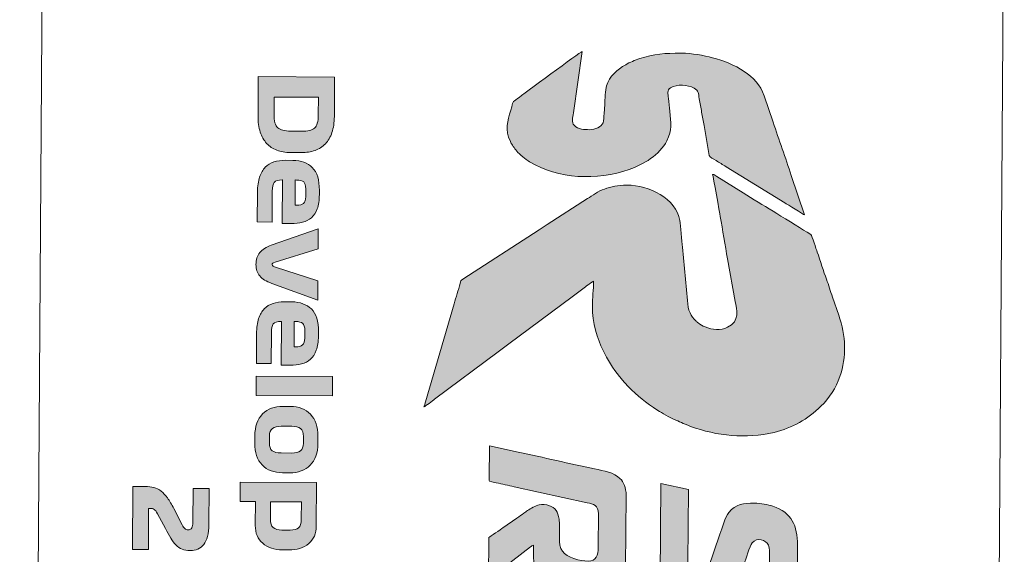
# Model space of a CAD drawing. Header units: millimetres. Extents: x 7 to 595, y -296 to -6.
# Tile 76 of 131: x 286 to 313, y -150 to -135. Entities that reach past the tile are written whole.
import ezdxf

# ---------------------------------------------------------------- set-up
doc = ezdxf.new("R2010")
doc.units = ezdxf.units.MM
doc.header["$MEASUREMENT"] = 0
doc.layers.add('Layer 1', color=7, linetype='Continuous', lineweight=0)

# ---------------------------------------------------------------- blocks, each defined once
blk = doc.blocks.new('Block_22')
at = {"layer": 'Layer 1', "true_color": 0x0d0a10, "transparency": 33554687}
h = blk.add_hatch(color=188, dxfattribs=at)
edge = h.paths.add_edge_path()
edge.add_spline(control_points=[(304.309, -136.317), (303.869, -136.314), (303.579, -136.338), (303.189, -136.464), (303.062, -136.506), (302.92, -136.563), (302.809, -136.629), (302.591, -136.759), (302.363, -136.94), (302.29, -137.202), (302.263, -137.301), (302.242, -137.585), (302.242, -137.702), (302.242, -137.702), (302.225, -137.954), (302.225, -137.954), (302.211, -138.044), (302.228, -138.137), (302.197, -138.206), (302.153, -138.305), (301.976, -138.389), (301.835, -138.388), (301.687, -138.387), (301.532, -138.385), (301.416, -138.268), (301.334, -138.185), (301.375, -138.068), (301.396, -137.933), (301.396, -137.933), (301.629, -136.271), (301.629, -136.271), (301.581, -136.283), (300.006, -137.454), (299.887, -137.542), (299.726, -137.661), (299.779, -137.599), (299.702, -137.855), (299.61, -138.161), (299.537, -138.383), (299.689, -138.707), (299.734, -138.802), (299.795, -138.885), (299.861, -138.966), (299.939, -139.06), (300.102, -139.191), (300.211, -139.258), (300.972, -139.722), (302.034, -139.774), (302.901, -139.469), (303.28, -139.335), (303.734, -139.066), (303.923, -138.693), (304.078, -138.388), (304.026, -138.212), (304.001, -137.886), (303.993, -137.776), (303.975, -137.65), (303.967, -137.54), (303.957, -137.407), (303.921, -137.325), (304.021, -137.259), (304.197, -137.142), (304.488, -137.163), (304.658, -137.267), (304.785, -137.344), (304.771, -137.39), (304.801, -137.553), (304.823, -137.668), (304.842, -137.792), (304.864, -137.91), (304.887, -138.028), (304.909, -138.155), (304.928, -138.275), (304.928, -138.275), (305.071, -139.085), (305.071, -139.085), (305.086, -139.142), (305.169, -139.172), (305.256, -139.226), (305.345, -139.28), (305.433, -139.335), (305.523, -139.39), (305.523, -139.39), (307.113, -140.37), (307.113, -140.37), (307.174, -140.407), (307.617, -140.687), (307.65, -140.697), (307.65, -140.697), (307.288, -139.628), (307.288, -139.628), (307.136, -139.157), (306.952, -138.662), (306.799, -138.188), (306.799, -138.188), (306.555, -137.468), (306.555, -137.468), (306.458, -137.167), (306.26, -136.977), (306.01, -136.808), (305.76, -136.638), (305.453, -136.516), (305.159, -136.44), (304.91, -136.376), (304.616, -136.319), (304.309, -136.317)], knot_values=[0, 0, 0, 0, 1, 1, 1, 2, 2, 2, 3, 3, 3, 4, 4, 4, 5, 5, 5, 6, 6, 6, 7, 7, 7, 8, 8, 8, 9, 9, 9, 10, 10, 10, 11, 11, 11, 12, 12, 12, 13, 13, 13, 14, 14, 14, 15, 15, 15, 16, 16, 16, 17, 17, 17, 18, 18, 18, 19, 19, 19, 20, 20, 20, 21, 21, 21, 22, 22, 22, 23, 23, 23, 24, 24, 24, 25, 25, 25, 26, 26, 26, 27, 27, 27, 28, 28, 28, 29, 29, 29, 30, 30, 30, 31, 31, 31, 32, 32, 32, 33, 33, 33, 34, 34, 34, 35, 35, 35, 35], degree=3, periodic=0)
h = blk.add_hatch(color=188, dxfattribs=at)
edge = h.paths.add_edge_path()
edge.add_spline(control_points=[(305.159, -139.598), (305.176, -139.635), (305.35, -140.661), (305.364, -140.736), (305.434, -141.108), (305.494, -141.515), (305.567, -141.887), (305.567, -141.887), (305.77, -143.037), (305.77, -143.037), (305.807, -143.26), (305.913, -143.573), (305.565, -143.74), (305.374, -143.833), (305.151, -143.809), (304.962, -143.729), (304.885, -143.696), (304.838, -143.666), (304.773, -143.621), (304.744, -143.6), (304.742, -143.593), (304.717, -143.571), (304.64, -143.506), (304.594, -143.44), (304.549, -143.347), (304.501, -143.248), (304.492, -143.149), (304.484, -143.012), (304.484, -143.012), (304.348, -141.567), (304.348, -141.567), (304.327, -141.397), (304.302, -140.995), (304.276, -140.849), (304.17, -140.248), (303.444, -139.893), (302.84, -139.889), (302.602, -139.887), (302.412, -139.934), (302.232, -139.996), (302.063, -140.053), (301.911, -140.165), (301.774, -140.255), (301.774, -140.255), (300.689, -140.958), (300.689, -140.958), (300.613, -141.008), (300.546, -141.051), (300.468, -141.1), (300.468, -141.1), (298.404, -142.44), (298.404, -142.44), (298.342, -142.479), (298.352, -142.473), (298.331, -142.549), (298.279, -142.735), (298.224, -142.917), (298.168, -143.106), (298.168, -143.106), (297.394, -145.754), (297.394, -145.754), (297.383, -145.797), (297.367, -145.861), (297.351, -145.893), (297.392, -145.882), (297.592, -145.722), (297.641, -145.686), (297.641, -145.686), (299.357, -144.408), (299.357, -144.408), (299.458, -144.333), (299.546, -144.265), (299.647, -144.191), (299.647, -144.191), (301.362, -142.912), (301.362, -142.912), (301.46, -142.84), (301.548, -142.773), (301.647, -142.7), (301.698, -142.662), (301.739, -142.631), (301.79, -142.594), (301.824, -142.569), (301.907, -142.496), (301.941, -142.487), (301.939, -142.72), (301.909, -142.933), (301.908, -143.186), (301.905, -143.6), (302.047, -144.062), (302.196, -144.365), (302.311, -144.597), (302.47, -144.872), (302.64, -145.069), (302.665, -145.099), (302.689, -145.126), (302.714, -145.158), (302.714, -145.158), (302.867, -145.33), (302.867, -145.33), (303.144, -145.61), (303.346, -145.773), (303.681, -145.992), (303.778, -146.055), (304.016, -146.19), (304.107, -146.227), (304.281, -146.299), (304.338, -146.338), (304.566, -146.422), (305.271, -146.682), (306.069, -146.768), (306.822, -146.585), (307.322, -146.464), (307.729, -146.235), (308.092, -145.877), (308.321, -145.651), (308.494, -145.388), (308.603, -145.075), (308.787, -144.548), (308.765, -143.958), (308.571, -143.411), (308.571, -143.411), (308.404, -142.92), (308.404, -142.92), (308.342, -142.761), (308.301, -142.596), (308.239, -142.436), (308.164, -142.244), (308.071, -141.923), (307.99, -141.703), (307.963, -141.63), (307.854, -141.256), (307.815, -141.228), (307.815, -141.228), (307.714, -141.166), (307.714, -141.166), (307.501, -141.023), (307.031, -140.74), (306.796, -140.598), (306.52, -140.431), (306.259, -140.264), (305.984, -140.096), (305.984, -140.096), (305.272, -139.657), (305.272, -139.657), (305.238, -139.636), (305.201, -139.602), (305.159, -139.598)], knot_values=[0, 0, 0, 0, 1, 1, 1, 2, 2, 2, 3, 3, 3, 4, 4, 4, 5, 5, 5, 6, 6, 6, 7, 7, 7, 8, 8, 8, 9, 9, 9, 10, 10, 10, 11, 11, 11, 12, 12, 12, 13, 13, 13, 14, 14, 14, 15, 15, 15, 16, 16, 16, 17, 17, 17, 18, 18, 18, 19, 19, 19, 20, 20, 20, 21, 21, 21, 22, 22, 22, 23, 23, 23, 24, 24, 24, 25, 25, 25, 26, 26, 26, 27, 27, 27, 28, 28, 28, 29, 29, 29, 30, 30, 30, 31, 31, 31, 32, 32, 32, 33, 33, 33, 34, 34, 34, 35, 35, 35, 36, 36, 36, 37, 37, 37, 38, 38, 38, 39, 39, 39, 40, 40, 40, 41, 41, 41, 42, 42, 42, 43, 43, 43, 44, 44, 44, 45, 45, 45, 46, 46, 46, 47, 47, 47, 48, 48, 48, 49, 49, 49, 49], degree=3, periodic=0)
h = blk.add_hatch(color=188, dxfattribs=at)
edge = h.paths.add_edge_path()
edge.add_spline(control_points=[(299.125, -146.949), (299.125, -146.949), (299.118, -147.84), (299.118, -147.84), (299.116, -147.923), (299.089, -147.906), (299.305, -147.95), (299.474, -147.984), (299.627, -148.023), (299.795, -148.057), (299.795, -148.057), (301.766, -148.49), (301.766, -148.49), (301.944, -148.527), (302.072, -148.566), (302.071, -148.788), (302.071, -148.788), (302.065, -149.698), (302.065, -149.698), (302.063, -149.914), (302.011, -150.071), (301.794, -150.069), (301.575, -150.068), (301.223, -149.984), (301.097, -149.806), (300.961, -149.615), (301.054, -149.297), (301.007, -148.934), (300.982, -148.743), (300.904, -148.618), (300.733, -148.567), (300.658, -148.544), (300.554, -148.523), (300.47, -148.544), (300.372, -148.568), (300.231, -148.648), (300.154, -148.705), (300.12, -148.731), (300.092, -148.747), (300.058, -148.772), (299.994, -148.819), (299.932, -148.862), (299.866, -148.905), (299.866, -148.905), (299.489, -149.169), (299.489, -149.169), (299.431, -149.208), (299.144, -149.419), (299.108, -149.429), (299.108, -149.429), (299.1, -150.549), (299.1, -150.549), (299.143, -150.538), (299.428, -150.307), (299.479, -150.267), (299.479, -150.267), (300.231, -149.689), (300.231, -149.689), (300.266, -149.663), (300.268, -149.648), (300.313, -149.638), (300.311, -149.892), (300.306, -150.101), (300.372, -150.293), (300.562, -150.851), (301.265, -151.042), (301.797, -151.046), (302.006, -151.047), (302.108, -151.054), (302.311, -150.988), (302.457, -150.941), (302.585, -150.853), (302.667, -150.732), (302.758, -150.597), (302.807, -150.421), (302.808, -150.239), (302.808, -150.239), (302.821, -148.286), (302.821, -148.286), (302.822, -148.19), (302.801, -148.094), (302.776, -148.025), (302.748, -147.944), (302.71, -147.888), (302.654, -147.832), (302.496, -147.671), (302.212, -147.624), (301.97, -147.575), (301.292, -147.438), (300.578, -147.258), (299.905, -147.121), (299.905, -147.121), (299.125, -146.949), (299.125, -146.949)], knot_values=[0, 0, 0, 0, 1, 1, 1, 2, 2, 2, 3, 3, 3, 4, 4, 4, 5, 5, 5, 6, 6, 6, 7, 7, 7, 8, 8, 8, 9, 9, 9, 10, 10, 10, 11, 11, 11, 12, 12, 12, 13, 13, 13, 14, 14, 14, 15, 15, 15, 16, 16, 16, 17, 17, 17, 18, 18, 18, 19, 19, 19, 20, 20, 20, 21, 21, 21, 22, 22, 22, 23, 23, 23, 24, 24, 24, 25, 25, 25, 26, 26, 26, 27, 27, 27, 28, 28, 28, 29, 29, 29, 30, 30, 30, 31, 31, 31, 31], degree=3, periodic=0)
h = blk.add_hatch(color=188, dxfattribs=at)
edge = h.paths.add_edge_path()
edge.add_spline(control_points=[(306.295, -148.501), (305.998, -148.499), (305.785, -148.527), (305.603, -148.753), (305.495, -148.886), (305.419, -149.163), (305.357, -149.343), (305.357, -149.343), (305.04, -150.274), (305.04, -150.274), (304.963, -150.502), (304.895, -150.502), (304.759, -150.501), (304.668, -150.5), (304.582, -150.447), (304.544, -150.39), (304.492, -150.313), (304.493, -150.24), (304.494, -150.116), (304.494, -150.116), (304.507, -148.134), (304.507, -148.134), (304.507, -148.134), (303.762, -147.966), (303.762, -147.966), (303.762, -147.966), (303.744, -150.523), (303.744, -150.523), (303.743, -150.668), (303.793, -150.843), (303.837, -150.945), (304.057, -151.445), (304.904, -151.583), (305.279, -151.461), (305.348, -151.438), (305.388, -151.42), (305.447, -151.381), (305.6, -151.279), (305.698, -151.094), (305.758, -150.916), (305.847, -150.657), (305.929, -150.404), (306.017, -150.147), (306.06, -150.024), (306.16, -149.665), (306.229, -149.58), (306.367, -149.41), (306.596, -149.494), (306.671, -149.642), (306.717, -149.732), (306.698, -149.911), (306.697, -150.045), (306.697, -150.045), (306.685, -151.654), (306.685, -151.654), (306.684, -151.738), (306.696, -151.724), (306.9, -151.766), (307.005, -151.787), (307.366, -151.878), (307.441, -151.879), (307.441, -151.879), (307.456, -149.638), (307.456, -149.638), (307.459, -149.11), (307.302, -148.756), (306.789, -148.584), (306.664, -148.542), (306.456, -148.502), (306.295, -148.501)], knot_values=[0, 0, 0, 0, 1, 1, 1, 2, 2, 2, 3, 3, 3, 4, 4, 4, 5, 5, 5, 6, 6, 6, 7, 7, 7, 8, 8, 8, 9, 9, 9, 10, 10, 10, 11, 11, 11, 12, 12, 12, 13, 13, 13, 14, 14, 14, 15, 15, 15, 16, 16, 16, 17, 17, 17, 18, 18, 18, 19, 19, 19, 20, 20, 20, 21, 21, 21, 22, 22, 22, 23, 23, 23, 23], degree=3, periodic=0)
at = {"layer": 'Layer 1'}
for points, knots in [([(304.309, -136.317), (303.869, -136.314), (303.579, -136.338), (303.189, -136.464), (303.062, -136.506), (302.92, -136.563), (302.809, -136.629), (302.591, -136.759), (302.363, -136.94), (302.29, -137.202), (302.263, -137.301), (302.242, -137.585), (302.242, -137.702), (302.242, -137.702), (302.225, -137.954), (302.225, -137.954), (302.211, -138.044), (302.228, -138.137), (302.197, -138.206), (302.153, -138.305), (301.976, -138.389), (301.835, -138.388), (301.687, -138.387), (301.532, -138.385), (301.416, -138.268), (301.334, -138.185), (301.375, -138.068), (301.396, -137.933), (301.396, -137.933), (301.629, -136.271), (301.629, -136.271), (301.581, -136.283), (300.006, -137.454), (299.887, -137.542), (299.726, -137.661), (299.779, -137.599), (299.702, -137.855), (299.61, -138.161), (299.537, -138.383), (299.689, -138.707), (299.734, -138.802), (299.795, -138.885), (299.861, -138.966), (299.939, -139.06), (300.102, -139.191), (300.211, -139.258), (300.972, -139.722), (302.034, -139.774), (302.901, -139.469), (303.28, -139.335), (303.734, -139.066), (303.923, -138.693), (304.078, -138.388), (304.026, -138.212), (304.001, -137.886), (303.993, -137.776), (303.975, -137.65), (303.967, -137.54), (303.957, -137.407), (303.921, -137.325), (304.021, -137.259), (304.197, -137.142), (304.488, -137.163), (304.658, -137.267), (304.785, -137.344), (304.771, -137.39), (304.801, -137.553), (304.823, -137.668), (304.842, -137.792), (304.864, -137.91), (304.887, -138.028), (304.909, -138.155), (304.928, -138.275), (304.928, -138.275), (305.071, -139.085), (305.071, -139.085), (305.086, -139.142), (305.169, -139.172), (305.256, -139.226), (305.345, -139.28), (305.433, -139.335), (305.523, -139.39), (305.523, -139.39), (307.113, -140.37), (307.113, -140.37), (307.174, -140.407), (307.617, -140.687), (307.65, -140.697), (307.65, -140.697), (307.288, -139.628), (307.288, -139.628), (307.136, -139.157), (306.952, -138.662), (306.799, -138.188), (306.799, -138.188), (306.555, -137.468), (306.555, -137.468), (306.458, -137.167), (306.26, -136.977), (306.01, -136.808), (305.76, -136.638), (305.453, -136.516), (305.159, -136.44), (304.91, -136.376), (304.616, -136.319), (304.309, -136.317)], [0, 0, 0, 0, 1, 1, 1, 2, 2, 2, 3, 3, 3, 4, 4, 4, 5, 5, 5, 6, 6, 6, 7, 7, 7, 8, 8, 8, 9, 9, 9, 10, 10, 10, 11, 11, 11, 12, 12, 12, 13, 13, 13, 14, 14, 14, 15, 15, 15, 16, 16, 16, 17, 17, 17, 18, 18, 18, 19, 19, 19, 20, 20, 20, 21, 21, 21, 22, 22, 22, 23, 23, 23, 24, 24, 24, 25, 25, 25, 26, 26, 26, 27, 27, 27, 28, 28, 28, 29, 29, 29, 30, 30, 30, 31, 31, 31, 32, 32, 32, 33, 33, 33, 34, 34, 34, 35, 35, 35, 35]), ([(305.159, -139.598), (305.176, -139.635), (305.35, -140.661), (305.364, -140.736), (305.434, -141.108), (305.494, -141.515), (305.567, -141.887), (305.567, -141.887), (305.77, -143.037), (305.77, -143.037), (305.807, -143.26), (305.913, -143.573), (305.565, -143.74), (305.374, -143.833), (305.151, -143.809), (304.962, -143.729), (304.885, -143.696), (304.838, -143.666), (304.773, -143.621), (304.744, -143.6), (304.742, -143.593), (304.717, -143.571), (304.64, -143.506), (304.594, -143.44), (304.549, -143.347), (304.501, -143.248), (304.492, -143.149), (304.484, -143.012), (304.484, -143.012), (304.348, -141.567), (304.348, -141.567), (304.327, -141.397), (304.302, -140.995), (304.276, -140.849), (304.17, -140.248), (303.444, -139.893), (302.84, -139.889), (302.602, -139.887), (302.412, -139.934), (302.232, -139.996), (302.063, -140.053), (301.911, -140.165), (301.774, -140.255), (301.774, -140.255), (300.689, -140.958), (300.689, -140.958), (300.613, -141.008), (300.546, -141.051), (300.468, -141.1), (300.468, -141.1), (298.404, -142.44), (298.404, -142.44), (298.342, -142.479), (298.352, -142.473), (298.331, -142.549), (298.279, -142.735), (298.224, -142.917), (298.168, -143.106), (298.168, -143.106), (297.394, -145.754), (297.394, -145.754), (297.383, -145.797), (297.367, -145.861), (297.351, -145.893), (297.392, -145.882), (297.592, -145.722), (297.641, -145.686), (297.641, -145.686), (299.357, -144.408), (299.357, -144.408), (299.458, -144.333), (299.546, -144.265), (299.647, -144.191), (299.647, -144.191), (301.362, -142.912), (301.362, -142.912), (301.46, -142.84), (301.548, -142.773), (301.647, -142.7), (301.698, -142.662), (301.739, -142.631), (301.79, -142.594), (301.824, -142.569), (301.907, -142.496), (301.941, -142.487), (301.939, -142.72), (301.909, -142.933), (301.908, -143.186), (301.905, -143.6), (302.047, -144.062), (302.196, -144.365), (302.311, -144.597), (302.47, -144.872), (302.64, -145.069), (302.665, -145.099), (302.689, -145.126), (302.714, -145.158), (302.714, -145.158), (302.867, -145.33), (302.867, -145.33), (303.144, -145.61), (303.346, -145.773), (303.681, -145.992), (303.778, -146.055), (304.016, -146.19), (304.107, -146.227), (304.281, -146.299), (304.338, -146.338), (304.566, -146.422), (305.271, -146.682), (306.069, -146.768), (306.822, -146.585), (307.322, -146.464), (307.729, -146.235), (308.092, -145.877), (308.321, -145.651), (308.494, -145.388), (308.603, -145.075), (308.787, -144.548), (308.765, -143.958), (308.571, -143.411), (308.571, -143.411), (308.404, -142.92), (308.404, -142.92), (308.342, -142.761), (308.301, -142.596), (308.239, -142.436), (308.164, -142.244), (308.071, -141.923), (307.99, -141.703), (307.963, -141.63), (307.854, -141.256), (307.815, -141.228), (307.815, -141.228), (307.714, -141.166), (307.714, -141.166), (307.501, -141.023), (307.031, -140.74), (306.796, -140.598), (306.52, -140.431), (306.259, -140.264), (305.984, -140.096), (305.984, -140.096), (305.272, -139.657), (305.272, -139.657), (305.238, -139.636), (305.201, -139.602), (305.159, -139.598)], [0, 0, 0, 0, 1, 1, 1, 2, 2, 2, 3, 3, 3, 4, 4, 4, 5, 5, 5, 6, 6, 6, 7, 7, 7, 8, 8, 8, 9, 9, 9, 10, 10, 10, 11, 11, 11, 12, 12, 12, 13, 13, 13, 14, 14, 14, 15, 15, 15, 16, 16, 16, 17, 17, 17, 18, 18, 18, 19, 19, 19, 20, 20, 20, 21, 21, 21, 22, 22, 22, 23, 23, 23, 24, 24, 24, 25, 25, 25, 26, 26, 26, 27, 27, 27, 28, 28, 28, 29, 29, 29, 30, 30, 30, 31, 31, 31, 32, 32, 32, 33, 33, 33, 34, 34, 34, 35, 35, 35, 36, 36, 36, 37, 37, 37, 38, 38, 38, 39, 39, 39, 40, 40, 40, 41, 41, 41, 42, 42, 42, 43, 43, 43, 44, 44, 44, 45, 45, 45, 46, 46, 46, 47, 47, 47, 48, 48, 48, 49, 49, 49, 49]), ([(299.125, -146.949), (299.125, -146.949), (299.118, -147.84), (299.118, -147.84), (299.116, -147.923), (299.089, -147.906), (299.305, -147.95), (299.474, -147.984), (299.627, -148.023), (299.795, -148.057), (299.795, -148.057), (301.766, -148.49), (301.766, -148.49), (301.944, -148.527), (302.072, -148.566), (302.071, -148.788), (302.071, -148.788), (302.065, -149.698), (302.065, -149.698), (302.063, -149.914), (302.011, -150.071), (301.794, -150.069), (301.575, -150.068), (301.223, -149.984), (301.097, -149.806), (300.961, -149.615), (301.054, -149.297), (301.007, -148.934), (300.982, -148.743), (300.904, -148.618), (300.733, -148.567), (300.658, -148.544), (300.554, -148.523), (300.47, -148.544), (300.372, -148.568), (300.231, -148.648), (300.154, -148.705), (300.12, -148.731), (300.092, -148.747), (300.058, -148.772), (299.994, -148.819), (299.932, -148.862), (299.866, -148.905), (299.866, -148.905), (299.489, -149.169), (299.489, -149.169), (299.431, -149.208), (299.144, -149.419), (299.108, -149.429), (299.108, -149.429), (299.1, -150.549), (299.1, -150.549), (299.143, -150.538), (299.428, -150.307), (299.479, -150.267), (299.479, -150.267), (300.231, -149.689), (300.231, -149.689), (300.266, -149.663), (300.268, -149.648), (300.313, -149.638), (300.311, -149.892), (300.306, -150.101), (300.372, -150.293), (300.562, -150.851), (301.265, -151.042), (301.797, -151.046), (302.006, -151.047), (302.108, -151.054), (302.311, -150.988), (302.457, -150.941), (302.585, -150.853), (302.667, -150.732), (302.758, -150.597), (302.807, -150.421), (302.808, -150.239), (302.808, -150.239), (302.821, -148.286), (302.821, -148.286), (302.822, -148.19), (302.801, -148.094), (302.776, -148.025), (302.748, -147.944), (302.71, -147.888), (302.654, -147.832), (302.496, -147.671), (302.212, -147.624), (301.97, -147.575), (301.292, -147.438), (300.578, -147.258), (299.905, -147.121), (299.905, -147.121), (299.125, -146.949), (299.125, -146.949)], [0, 0, 0, 0, 1, 1, 1, 2, 2, 2, 3, 3, 3, 4, 4, 4, 5, 5, 5, 6, 6, 6, 7, 7, 7, 8, 8, 8, 9, 9, 9, 10, 10, 10, 11, 11, 11, 12, 12, 12, 13, 13, 13, 14, 14, 14, 15, 15, 15, 16, 16, 16, 17, 17, 17, 18, 18, 18, 19, 19, 19, 20, 20, 20, 21, 21, 21, 22, 22, 22, 23, 23, 23, 24, 24, 24, 25, 25, 25, 26, 26, 26, 27, 27, 27, 28, 28, 28, 29, 29, 29, 30, 30, 30, 31, 31, 31, 31]), ([(306.295, -148.501), (305.998, -148.499), (305.785, -148.527), (305.603, -148.753), (305.495, -148.886), (305.419, -149.163), (305.357, -149.343), (305.357, -149.343), (305.04, -150.274), (305.04, -150.274), (304.963, -150.502), (304.895, -150.502), (304.759, -150.501), (304.668, -150.5), (304.582, -150.447), (304.544, -150.39), (304.492, -150.313), (304.493, -150.24), (304.494, -150.116), (304.494, -150.116), (304.507, -148.134), (304.507, -148.134), (304.507, -148.134), (303.762, -147.966), (303.762, -147.966), (303.762, -147.966), (303.744, -150.523), (303.744, -150.523), (303.743, -150.668), (303.793, -150.843), (303.837, -150.945), (304.057, -151.445), (304.904, -151.583), (305.279, -151.461), (305.348, -151.438), (305.388, -151.42), (305.447, -151.381), (305.6, -151.279), (305.698, -151.094), (305.758, -150.916), (305.847, -150.657), (305.929, -150.404), (306.017, -150.147), (306.06, -150.024), (306.16, -149.665), (306.229, -149.58), (306.367, -149.41), (306.596, -149.494), (306.671, -149.642), (306.717, -149.732), (306.698, -149.911), (306.697, -150.045), (306.697, -150.045), (306.685, -151.654), (306.685, -151.654), (306.684, -151.738), (306.696, -151.724), (306.9, -151.766), (307.005, -151.787), (307.366, -151.878), (307.441, -151.879), (307.441, -151.879), (307.456, -149.638), (307.456, -149.638), (307.459, -149.11), (307.302, -148.756), (306.789, -148.584), (306.664, -148.542), (306.456, -148.502), (306.295, -148.501)], [0, 0, 0, 0, 1, 1, 1, 2, 2, 2, 3, 3, 3, 4, 4, 4, 5, 5, 5, 6, 6, 6, 7, 7, 7, 8, 8, 8, 9, 9, 9, 10, 10, 10, 11, 11, 11, 12, 12, 12, 13, 13, 13, 14, 14, 14, 15, 15, 15, 16, 16, 16, 17, 17, 17, 18, 18, 18, 19, 19, 19, 20, 20, 20, 21, 21, 21, 22, 22, 22, 23, 23, 23, 23])]:
    blk.add_open_spline(points, degree=3, knots=knots, dxfattribs=at)
blk = doc.blocks.new('Block_21')
at = {"layer": 'Layer 1'}
blk.add_blockref('Block_22', (0, 0), dxfattribs=at)
blk = doc.blocks.new('Block_20')
at = {"layer": 'Layer 1', "true_color": 0x2c2a29, "transparency": 33554687}
h = blk.add_hatch(color=250, dxfattribs=at)
edge = h.paths.add_edge_path()
edge.add_spline(control_points=[(294.494, -137.995), (294.494, -137.995), (294.497, -137.511), (294.497, -137.511), (294.497, -137.511), (293.302, -137.503), (293.302, -137.503), (293.302, -137.503), (293.299, -137.973), (293.299, -137.973), (293.298, -138.155), (293.331, -138.276), (293.399, -138.336), (293.466, -138.396), (293.583, -138.427), (293.748, -138.428), (293.748, -138.428), (294.042, -138.43), (294.042, -138.43), (294.207, -138.431), (294.324, -138.402), (294.391, -138.344), (294.459, -138.286), (294.493, -138.17), (294.494, -137.995)], knot_values=[0, 0, 0, 0, 1, 1, 1, 2, 2, 2, 3, 3, 3, 4, 4, 4, 5, 5, 5, 6, 6, 6, 7, 7, 7, 8, 8, 8, 8], degree=3, periodic=0)
edge = h.paths.add_edge_path()
edge.add_spline(control_points=[(294.929, -138.034), (294.928, -138.197), (294.906, -138.341), (294.864, -138.464), (294.822, -138.588), (294.762, -138.69), (294.686, -138.77), (294.609, -138.85), (294.516, -138.91), (294.406, -138.95), (294.297, -138.99), (294.175, -139.009), (294.041, -139.008), (294.041, -139.008), (293.738, -139.006), (293.738, -139.006), (293.604, -139.005), (293.483, -138.984), (293.374, -138.943), (293.265, -138.902), (293.173, -138.841), (293.097, -138.759), (293.022, -138.678), (292.963, -138.575), (292.923, -138.451), (292.882, -138.327), (292.863, -138.183), (292.864, -138.02), (292.864, -138.02), (292.871, -136.949), (292.871, -136.949), (292.871, -136.949), (294.936, -136.963), (294.936, -136.963), (294.936, -136.963), (294.929, -138.034), (294.929, -138.034), (294.929, -138.034), (294.929, -138.034), (294.929, -138.034)], knot_values=[0, 0, 0, 0, 1, 1, 1, 2, 2, 2, 3, 3, 3, 4, 4, 4, 5, 5, 5, 6, 6, 6, 7, 7, 7, 8, 8, 8, 9, 9, 9, 10, 10, 10, 11, 11, 11, 12, 12, 12, 13, 13, 13, 13], degree=3, periodic=0)
h = blk.add_hatch(color=250, dxfattribs=at)
edge = h.paths.add_edge_path()
edge.add_spline(control_points=[(294.154, -140.204), (294.154, -140.204), (294.156, -139.989), (294.156, -139.989), (294.156, -139.901), (294.137, -139.839), (294.099, -139.804), (294.061, -139.769), (293.997, -139.751), (293.907, -139.751), (293.907, -139.751), (293.871, -139.75), (293.871, -139.75), (293.871, -139.75), (293.866, -140.436), (293.866, -140.436), (293.866, -140.436), (293.902, -140.436), (293.902, -140.436), (293.992, -140.437), (294.056, -140.419), (294.095, -140.384), (294.134, -140.348), (294.154, -140.288), (294.154, -140.204)], knot_values=[0, 0, 0, 0, 1, 1, 1, 2, 2, 2, 3, 3, 3, 4, 4, 4, 5, 5, 5, 6, 6, 6, 7, 7, 7, 8, 8, 8, 8], degree=3, periodic=0)
edge = h.paths.add_edge_path()
edge.add_spline(control_points=[(293.516, -140.929), (293.516, -140.929), (293.524, -139.748), (293.524, -139.748), (293.524, -139.748), (293.513, -139.748), (293.513, -139.748), (293.408, -139.747), (293.339, -139.77), (293.303, -139.815), (293.268, -139.861), (293.25, -139.94), (293.249, -140.052), (293.249, -140.052), (293.244, -140.889), (293.244, -140.889), (293.244, -140.889), (292.845, -140.886), (292.845, -140.886), (292.845, -140.886), (292.85, -140.079), (292.85, -140.079), (292.851, -139.918), (292.87, -139.782), (292.907, -139.671), (292.943, -139.56), (292.994, -139.471), (293.06, -139.405), (293.125, -139.338), (293.204, -139.29), (293.296, -139.26), (293.388, -139.231), (293.489, -139.216), (293.599, -139.217), (293.599, -139.217), (293.808, -139.219), (293.808, -139.219), (294.027, -139.22), (294.201, -139.285), (294.332, -139.412), (294.462, -139.54), (294.526, -139.747), (294.524, -140.035), (294.524, -140.035), (294.523, -140.146), (294.523, -140.146), (294.522, -140.3), (294.503, -140.428), (294.466, -140.531), (294.428, -140.633), (294.376, -140.714), (294.309, -140.773), (294.241, -140.832), (294.161, -140.874), (294.067, -140.897), (293.973, -140.92), (293.869, -140.931), (293.756, -140.931), (293.756, -140.931), (293.516, -140.929), (293.516, -140.929), (293.516, -140.929), (293.516, -140.929), (293.516, -140.929)], knot_values=[0, 0, 0, 0, 1, 1, 1, 2, 2, 2, 3, 3, 3, 4, 4, 4, 5, 5, 5, 6, 6, 6, 7, 7, 7, 8, 8, 8, 9, 9, 9, 10, 10, 10, 11, 11, 11, 12, 12, 12, 13, 13, 13, 14, 14, 14, 15, 15, 15, 16, 16, 16, 17, 17, 17, 18, 18, 18, 19, 19, 19, 20, 20, 20, 21, 21, 21, 21], degree=3, periodic=0)
h = blk.add_hatch(color=250, dxfattribs=at)
edge = h.paths.add_edge_path()
edge.add_spline(control_points=[(294.492, -141.615), (294.492, -141.615), (293.33, -141.977), (293.33, -141.977), (293.295, -141.987), (293.273, -141.997), (293.262, -142.006), (293.252, -142.015), (293.247, -142.028), (293.247, -142.045), (293.247, -142.058), (293.253, -142.069), (293.265, -142.078), (293.277, -142.087), (293.3, -142.097), (293.335, -142.109), (293.335, -142.109), (294.486, -142.483), (294.486, -142.483), (294.486, -142.483), (294.482, -143.006), (294.482, -143.006), (294.482, -143.006), (293.235, -142.551), (293.235, -142.551), (293.087, -142.497), (292.979, -142.429), (292.91, -142.348), (292.842, -142.267), (292.809, -142.165), (292.809, -142.042), (292.81, -141.91), (292.844, -141.802), (292.912, -141.718), (292.98, -141.634), (293.082, -141.567), (293.22, -141.519), (293.22, -141.519), (294.495, -141.076), (294.495, -141.076), (294.495, -141.076), (294.492, -141.615), (294.492, -141.615)], knot_values=[0, 0, 0, 0, 1, 1, 1, 2, 2, 2, 3, 3, 3, 4, 4, 4, 5, 5, 5, 6, 6, 6, 7, 7, 7, 8, 8, 8, 9, 9, 9, 10, 10, 10, 11, 11, 11, 12, 12, 12, 13, 13, 13, 14, 14, 14, 14], degree=3, periodic=0)
h = blk.add_hatch(color=250, dxfattribs=at)
edge = h.paths.add_edge_path()
edge.add_spline(control_points=[(294.128, -144.036), (294.128, -144.036), (294.13, -143.821), (294.13, -143.821), (294.13, -143.733), (294.112, -143.671), (294.073, -143.636), (294.035, -143.601), (293.971, -143.583), (293.881, -143.583), (293.881, -143.583), (293.845, -143.582), (293.845, -143.582), (293.845, -143.582), (293.84, -144.268), (293.84, -144.268), (293.84, -144.268), (293.876, -144.268), (293.876, -144.268), (293.966, -144.269), (294.031, -144.251), (294.069, -144.216), (294.108, -144.18), (294.128, -144.12), (294.128, -144.036)], knot_values=[0, 0, 0, 0, 1, 1, 1, 2, 2, 2, 3, 3, 3, 4, 4, 4, 5, 5, 5, 6, 6, 6, 7, 7, 7, 8, 8, 8, 8], degree=3, periodic=0)
edge = h.paths.add_edge_path()
edge.add_spline(control_points=[(293.49, -144.761), (293.49, -144.761), (293.498, -143.58), (293.498, -143.58), (293.498, -143.58), (293.487, -143.58), (293.487, -143.58), (293.383, -143.579), (293.313, -143.602), (293.278, -143.647), (293.242, -143.693), (293.224, -143.772), (293.224, -143.884), (293.224, -143.884), (293.218, -144.721), (293.218, -144.721), (293.218, -144.721), (292.819, -144.718), (292.819, -144.718), (292.819, -144.718), (292.824, -143.911), (292.824, -143.911), (292.825, -143.75), (292.844, -143.614), (292.881, -143.503), (292.917, -143.392), (292.968, -143.303), (293.034, -143.237), (293.1, -143.17), (293.178, -143.122), (293.27, -143.093), (293.362, -143.063), (293.463, -143.048), (293.573, -143.049), (293.573, -143.049), (293.783, -143.051), (293.783, -143.051), (294.001, -143.052), (294.175, -143.117), (294.306, -143.244), (294.436, -143.372), (294.5, -143.579), (294.498, -143.868), (294.498, -143.868), (294.498, -143.978), (294.498, -143.978), (294.497, -144.132), (294.477, -144.26), (294.44, -144.363), (294.403, -144.465), (294.35, -144.546), (294.283, -144.605), (294.215, -144.664), (294.135, -144.706), (294.041, -144.729), (293.947, -144.752), (293.844, -144.763), (293.73, -144.763), (293.73, -144.763), (293.49, -144.761), (293.49, -144.761), (293.49, -144.761), (293.49, -144.761), (293.49, -144.761)], knot_values=[0, 0, 0, 0, 1, 1, 1, 2, 2, 2, 3, 3, 3, 4, 4, 4, 5, 5, 5, 6, 6, 6, 7, 7, 7, 8, 8, 8, 9, 9, 9, 10, 10, 10, 11, 11, 11, 12, 12, 12, 13, 13, 13, 14, 14, 14, 15, 15, 15, 16, 16, 16, 17, 17, 17, 18, 18, 18, 19, 19, 19, 20, 20, 20, 21, 21, 21, 21], degree=3, periodic=0)
blk.add_hatch(color=250, dxfattribs=at).paths.add_polyline_path([(294.881, -145.073), (294.878, -145.596), (292.813, -145.582), (292.816, -145.059)])
h = blk.add_hatch(color=250, dxfattribs=at)
edge = h.paths.add_edge_path()
edge.add_spline(control_points=[(293.772, -147.144), (293.878, -147.145), (293.957, -147.126), (294.01, -147.087), (294.063, -147.048), (294.089, -146.978), (294.09, -146.877), (294.09, -146.877), (294.091, -146.695), (294.091, -146.695), (294.092, -146.594), (294.066, -146.523), (294.014, -146.482), (293.962, -146.442), (293.883, -146.421), (293.776, -146.42), (293.776, -146.42), (293.493, -146.418), (293.493, -146.418), (293.385, -146.418), (293.304, -146.437), (293.252, -146.477), (293.199, -146.517), (293.172, -146.588), (293.172, -146.689), (293.172, -146.689), (293.17, -146.87), (293.17, -146.87), (293.17, -146.971), (293.195, -147.042), (293.247, -147.081), (293.299, -147.121), (293.38, -147.142), (293.488, -147.142), (293.488, -147.142), (293.772, -147.144), (293.772, -147.144)], knot_values=[0, 0, 0, 0, 1, 1, 1, 2, 2, 2, 3, 3, 3, 4, 4, 4, 5, 5, 5, 6, 6, 6, 7, 7, 7, 8, 8, 8, 9, 9, 9, 10, 10, 10, 11, 11, 11, 12, 12, 12, 12], degree=3, periodic=0)
edge = h.paths.add_edge_path()
edge.add_spline(control_points=[(293.724, -147.681), (293.724, -147.681), (293.526, -147.679), (293.526, -147.679), (293.296, -147.678), (293.114, -147.607), (292.978, -147.468), (292.842, -147.328), (292.775, -147.13), (292.777, -146.873), (292.777, -146.873), (292.778, -146.68), (292.778, -146.68), (292.78, -146.424), (292.849, -146.226), (292.987, -146.087), (293.125, -145.949), (293.308, -145.88), (293.538, -145.882), (293.538, -145.882), (293.736, -145.883), (293.736, -145.883), (293.965, -145.885), (294.148, -145.956), (294.284, -146.096), (294.42, -146.236), (294.487, -146.435), (294.485, -146.692), (294.485, -146.692), (294.484, -146.885), (294.484, -146.885), (294.482, -147.142), (294.412, -147.339), (294.274, -147.477), (294.137, -147.614), (293.953, -147.682), (293.724, -147.681), (293.724, -147.681), (293.724, -147.681), (293.724, -147.681)], knot_values=[0, 0, 0, 0, 1, 1, 1, 2, 2, 2, 3, 3, 3, 4, 4, 4, 5, 5, 5, 6, 6, 6, 7, 7, 7, 8, 8, 8, 9, 9, 9, 10, 10, 10, 11, 11, 11, 12, 12, 12, 13, 13, 13, 13], degree=3, periodic=0)
h = blk.add_hatch(color=250, dxfattribs=at)
edge = h.paths.add_edge_path()
edge.add_spline(control_points=[(289.897, -149.756), (289.897, -149.756), (289.465, -149.753), (289.465, -149.753), (289.465, -149.753), (289.476, -148.049), (289.476, -148.049), (289.476, -148.049), (289.812, -148.051), (289.812, -148.051), (289.9, -148.051), (289.979, -148.061), (290.049, -148.08), (290.118, -148.099), (290.183, -148.131), (290.242, -148.178), (290.301, -148.224), (290.359, -148.285), (290.414, -148.362), (290.47, -148.438), (290.527, -148.535), (290.587, -148.651), (290.587, -148.651), (290.813, -149.09), (290.813, -149.09), (290.836, -149.138), (290.859, -149.172), (290.882, -149.192), (290.905, -149.213), (290.934, -149.223), (290.969, -149.223), (291.02, -149.224), (291.055, -149.206), (291.074, -149.172), (291.092, -149.137), (291.102, -149.09), (291.102, -149.031), (291.102, -149.031), (291.108, -148.104), (291.108, -148.104), (291.108, -148.104), (291.541, -148.107), (291.541, -148.107), (291.541, -148.107), (291.534, -149.081), (291.534, -149.081), (291.532, -149.327), (291.487, -149.507), (291.397, -149.62), (291.307, -149.733), (291.185, -149.789), (291.031, -149.788), (290.945, -149.787), (290.87, -149.774), (290.808, -149.748), (290.746, -149.722), (290.69, -149.683), (290.641, -149.633), (290.592, -149.582), (290.545, -149.52), (290.501, -149.446), (290.456, -149.372), (290.408, -149.287), (290.358, -149.192), (290.358, -149.192), (290.143, -148.791), (290.143, -148.791), (290.11, -148.728), (290.08, -148.688), (290.053, -148.671), (290.025, -148.653), (289.994, -148.644), (289.959, -148.644), (289.959, -148.644), (289.904, -148.643), (289.904, -148.643), (289.904, -148.643), (289.897, -149.756), (289.897, -149.756)], knot_values=[0, 0, 0, 0, 1, 1, 1, 2, 2, 2, 3, 3, 3, 4, 4, 4, 5, 5, 5, 6, 6, 6, 7, 7, 7, 8, 8, 8, 9, 9, 9, 10, 10, 10, 11, 11, 11, 12, 12, 12, 13, 13, 13, 14, 14, 14, 15, 15, 15, 16, 16, 16, 17, 17, 17, 18, 18, 18, 19, 19, 19, 20, 20, 20, 21, 21, 21, 22, 22, 22, 23, 23, 23, 24, 24, 24, 25, 25, 25, 26, 26, 26, 26], degree=3, periodic=0)
h = blk.add_hatch(color=250, dxfattribs=at)
edge = h.paths.add_edge_path()
edge.add_spline(control_points=[(294.035, -148.938), (294.035, -148.938), (294.038, -148.467), (294.038, -148.467), (294.038, -148.467), (293.201, -148.462), (293.201, -148.462), (293.201, -148.462), (293.198, -148.933), (293.198, -148.933), (293.197, -149.045), (293.222, -149.122), (293.273, -149.164), (293.324, -149.207), (293.404, -149.229), (293.512, -149.229), (293.512, -149.229), (293.73, -149.231), (293.73, -149.231), (293.838, -149.231), (293.916, -149.211), (293.963, -149.169), (294.01, -149.127), (294.034, -149.05), (294.035, -148.938)], knot_values=[0, 0, 0, 0, 1, 1, 1, 2, 2, 2, 3, 3, 3, 4, 4, 4, 5, 5, 5, 6, 6, 6, 7, 7, 7, 8, 8, 8, 8], degree=3, periodic=0)
edge = h.paths.add_edge_path()
edge.add_spline(control_points=[(292.384, -147.933), (292.384, -147.933), (294.449, -147.947), (294.449, -147.947), (294.449, -147.947), (294.441, -149.12), (294.441, -149.12), (294.44, -149.324), (294.371, -149.483), (294.234, -149.598), (294.097, -149.712), (293.917, -149.769), (293.693, -149.767), (293.693, -149.767), (293.528, -149.766), (293.528, -149.766), (293.304, -149.765), (293.125, -149.706), (292.99, -149.589), (292.855, -149.473), (292.788, -149.312), (292.789, -149.109), (292.789, -149.109), (292.794, -148.459), (292.794, -148.459), (292.794, -148.459), (292.381, -148.456), (292.381, -148.456), (292.381, -148.456), (292.384, -147.933), (292.384, -147.933), (292.384, -147.933), (292.384, -147.933), (292.384, -147.933)], knot_values=[0, 0, 0, 0, 1, 1, 1, 2, 2, 2, 3, 3, 3, 4, 4, 4, 5, 5, 5, 6, 6, 6, 7, 7, 7, 8, 8, 8, 9, 9, 9, 10, 10, 10, 11, 11, 11, 11], degree=3, periodic=0)
at = {"layer": 'Layer 1'}
blk.add_lwpolyline([(294.881, -145.073), (294.878, -145.596), (292.813, -145.582), (292.816, -145.059)], close=True, dxfattribs=at)
at = {"layer": 'Layer 1', "color": 240, "lineweight": 0, "true_color": 0xed2224}
for points in [[(286.417, -224.41), (286.417, -224.41), (287.052, -130.305), (287.052, -130.305)], [(313.051, -130.481), (313.051, -130.481), (312.417, -224.555), (312.417, -224.555)]]:
    blk.add_open_spline(points, degree=3, dxfattribs=at)
at = {"layer": 'Layer 1'}
for points, knots in [([(294.929, -138.034), (294.928, -138.197), (294.906, -138.341), (294.864, -138.464), (294.822, -138.588), (294.762, -138.69), (294.686, -138.77), (294.609, -138.85), (294.516, -138.91), (294.406, -138.95), (294.297, -138.99), (294.175, -139.009), (294.041, -139.008), (294.041, -139.008), (293.738, -139.006), (293.738, -139.006), (293.604, -139.005), (293.483, -138.984), (293.374, -138.943), (293.265, -138.902), (293.173, -138.841), (293.097, -138.759), (293.022, -138.678), (292.963, -138.575), (292.923, -138.451), (292.882, -138.327), (292.863, -138.183), (292.864, -138.02), (292.864, -138.02), (292.871, -136.949), (292.871, -136.949), (292.871, -136.949), (294.936, -136.963), (294.936, -136.963), (294.936, -136.963), (294.929, -138.034), (294.929, -138.034), (294.929, -138.034), (294.929, -138.034), (294.929, -138.034)], [0, 0, 0, 0, 1, 1, 1, 2, 2, 2, 3, 3, 3, 4, 4, 4, 5, 5, 5, 6, 6, 6, 7, 7, 7, 8, 8, 8, 9, 9, 9, 10, 10, 10, 11, 11, 11, 12, 12, 12, 13, 13, 13, 13]), ([(294.494, -137.995), (294.494, -137.995), (294.497, -137.511), (294.497, -137.511), (294.497, -137.511), (293.302, -137.503), (293.302, -137.503), (293.302, -137.503), (293.299, -137.973), (293.299, -137.973), (293.298, -138.155), (293.331, -138.276), (293.399, -138.336), (293.466, -138.396), (293.583, -138.427), (293.748, -138.428), (293.748, -138.428), (294.042, -138.43), (294.042, -138.43), (294.207, -138.431), (294.324, -138.402), (294.391, -138.344), (294.459, -138.286), (294.493, -138.17), (294.494, -137.995)], [0, 0, 0, 0, 1, 1, 1, 2, 2, 2, 3, 3, 3, 4, 4, 4, 5, 5, 5, 6, 6, 6, 7, 7, 7, 8, 8, 8, 8]), ([(293.516, -140.929), (293.516, -140.929), (293.524, -139.748), (293.524, -139.748), (293.524, -139.748), (293.513, -139.748), (293.513, -139.748), (293.408, -139.747), (293.339, -139.77), (293.303, -139.815), (293.268, -139.861), (293.25, -139.94), (293.249, -140.052), (293.249, -140.052), (293.244, -140.889), (293.244, -140.889), (293.244, -140.889), (292.845, -140.886), (292.845, -140.886), (292.845, -140.886), (292.85, -140.079), (292.85, -140.079), (292.851, -139.918), (292.87, -139.782), (292.907, -139.671), (292.943, -139.56), (292.994, -139.471), (293.06, -139.405), (293.125, -139.338), (293.204, -139.29), (293.296, -139.26), (293.388, -139.231), (293.489, -139.216), (293.599, -139.217), (293.599, -139.217), (293.808, -139.219), (293.808, -139.219), (294.027, -139.22), (294.201, -139.285), (294.332, -139.412), (294.462, -139.54), (294.526, -139.747), (294.524, -140.035), (294.524, -140.035), (294.523, -140.146), (294.523, -140.146), (294.522, -140.3), (294.503, -140.428), (294.466, -140.531), (294.428, -140.633), (294.376, -140.714), (294.309, -140.773), (294.241, -140.832), (294.161, -140.874), (294.067, -140.897), (293.973, -140.92), (293.869, -140.931), (293.756, -140.931), (293.756, -140.931), (293.516, -140.929), (293.516, -140.929), (293.516, -140.929), (293.516, -140.929), (293.516, -140.929)], [0, 0, 0, 0, 1, 1, 1, 2, 2, 2, 3, 3, 3, 4, 4, 4, 5, 5, 5, 6, 6, 6, 7, 7, 7, 8, 8, 8, 9, 9, 9, 10, 10, 10, 11, 11, 11, 12, 12, 12, 13, 13, 13, 14, 14, 14, 15, 15, 15, 16, 16, 16, 17, 17, 17, 18, 18, 18, 19, 19, 19, 20, 20, 20, 21, 21, 21, 21]), ([(294.154, -140.204), (294.154, -140.204), (294.156, -139.989), (294.156, -139.989), (294.156, -139.901), (294.137, -139.839), (294.099, -139.804), (294.061, -139.769), (293.997, -139.751), (293.907, -139.751), (293.907, -139.751), (293.871, -139.75), (293.871, -139.75), (293.871, -139.75), (293.866, -140.436), (293.866, -140.436), (293.866, -140.436), (293.902, -140.436), (293.902, -140.436), (293.992, -140.437), (294.056, -140.419), (294.095, -140.384), (294.134, -140.348), (294.154, -140.288), (294.154, -140.204)], [0, 0, 0, 0, 1, 1, 1, 2, 2, 2, 3, 3, 3, 4, 4, 4, 5, 5, 5, 6, 6, 6, 7, 7, 7, 8, 8, 8, 8]), ([(294.492, -141.615), (294.492, -141.615), (293.33, -141.977), (293.33, -141.977), (293.295, -141.987), (293.273, -141.997), (293.262, -142.006), (293.252, -142.015), (293.247, -142.028), (293.247, -142.045), (293.247, -142.058), (293.253, -142.069), (293.265, -142.078), (293.277, -142.087), (293.3, -142.097), (293.335, -142.109), (293.335, -142.109), (294.486, -142.483), (294.486, -142.483), (294.486, -142.483), (294.482, -143.006), (294.482, -143.006), (294.482, -143.006), (293.235, -142.551), (293.235, -142.551), (293.087, -142.497), (292.979, -142.429), (292.91, -142.348), (292.842, -142.267), (292.809, -142.165), (292.809, -142.042), (292.81, -141.91), (292.844, -141.802), (292.912, -141.718), (292.98, -141.634), (293.082, -141.567), (293.22, -141.519), (293.22, -141.519), (294.495, -141.076), (294.495, -141.076), (294.495, -141.076), (294.492, -141.615), (294.492, -141.615)], [0, 0, 0, 0, 1, 1, 1, 2, 2, 2, 3, 3, 3, 4, 4, 4, 5, 5, 5, 6, 6, 6, 7, 7, 7, 8, 8, 8, 9, 9, 9, 10, 10, 10, 11, 11, 11, 12, 12, 12, 13, 13, 13, 14, 14, 14, 14]), ([(293.49, -144.761), (293.49, -144.761), (293.498, -143.58), (293.498, -143.58), (293.498, -143.58), (293.487, -143.58), (293.487, -143.58), (293.383, -143.579), (293.313, -143.602), (293.278, -143.647), (293.242, -143.693), (293.224, -143.772), (293.224, -143.884), (293.224, -143.884), (293.218, -144.721), (293.218, -144.721), (293.218, -144.721), (292.819, -144.718), (292.819, -144.718), (292.819, -144.718), (292.824, -143.911), (292.824, -143.911), (292.825, -143.75), (292.844, -143.614), (292.881, -143.503), (292.917, -143.392), (292.968, -143.303), (293.034, -143.237), (293.1, -143.17), (293.178, -143.122), (293.27, -143.093), (293.362, -143.063), (293.463, -143.048), (293.573, -143.049), (293.573, -143.049), (293.783, -143.051), (293.783, -143.051), (294.001, -143.052), (294.175, -143.117), (294.306, -143.244), (294.436, -143.372), (294.5, -143.579), (294.498, -143.868), (294.498, -143.868), (294.498, -143.978), (294.498, -143.978), (294.497, -144.132), (294.477, -144.26), (294.44, -144.363), (294.403, -144.465), (294.35, -144.546), (294.283, -144.605), (294.215, -144.664), (294.135, -144.706), (294.041, -144.729), (293.947, -144.752), (293.844, -144.763), (293.73, -144.763), (293.73, -144.763), (293.49, -144.761), (293.49, -144.761), (293.49, -144.761), (293.49, -144.761), (293.49, -144.761)], [0, 0, 0, 0, 1, 1, 1, 2, 2, 2, 3, 3, 3, 4, 4, 4, 5, 5, 5, 6, 6, 6, 7, 7, 7, 8, 8, 8, 9, 9, 9, 10, 10, 10, 11, 11, 11, 12, 12, 12, 13, 13, 13, 14, 14, 14, 15, 15, 15, 16, 16, 16, 17, 17, 17, 18, 18, 18, 19, 19, 19, 20, 20, 20, 21, 21, 21, 21]), ([(294.128, -144.036), (294.128, -144.036), (294.13, -143.821), (294.13, -143.821), (294.13, -143.733), (294.112, -143.671), (294.073, -143.636), (294.035, -143.601), (293.971, -143.583), (293.881, -143.583), (293.881, -143.583), (293.845, -143.582), (293.845, -143.582), (293.845, -143.582), (293.84, -144.268), (293.84, -144.268), (293.84, -144.268), (293.876, -144.268), (293.876, -144.268), (293.966, -144.269), (294.031, -144.251), (294.069, -144.216), (294.108, -144.18), (294.128, -144.12), (294.128, -144.036)], [0, 0, 0, 0, 1, 1, 1, 2, 2, 2, 3, 3, 3, 4, 4, 4, 5, 5, 5, 6, 6, 6, 7, 7, 7, 8, 8, 8, 8]), ([(293.724, -147.681), (293.724, -147.681), (293.526, -147.679), (293.526, -147.679), (293.296, -147.678), (293.114, -147.607), (292.978, -147.468), (292.842, -147.328), (292.775, -147.13), (292.777, -146.873), (292.777, -146.873), (292.778, -146.68), (292.778, -146.68), (292.78, -146.424), (292.849, -146.226), (292.987, -146.087), (293.125, -145.949), (293.308, -145.88), (293.538, -145.882), (293.538, -145.882), (293.736, -145.883), (293.736, -145.883), (293.965, -145.885), (294.148, -145.956), (294.284, -146.096), (294.42, -146.236), (294.487, -146.435), (294.485, -146.692), (294.485, -146.692), (294.484, -146.885), (294.484, -146.885), (294.482, -147.142), (294.412, -147.339), (294.274, -147.477), (294.137, -147.614), (293.953, -147.682), (293.724, -147.681), (293.724, -147.681), (293.724, -147.681), (293.724, -147.681)], [0, 0, 0, 0, 1, 1, 1, 2, 2, 2, 3, 3, 3, 4, 4, 4, 5, 5, 5, 6, 6, 6, 7, 7, 7, 8, 8, 8, 9, 9, 9, 10, 10, 10, 11, 11, 11, 12, 12, 12, 13, 13, 13, 13]), ([(293.772, -147.144), (293.878, -147.145), (293.957, -147.126), (294.01, -147.087), (294.063, -147.048), (294.089, -146.978), (294.09, -146.877), (294.09, -146.877), (294.091, -146.695), (294.091, -146.695), (294.092, -146.594), (294.066, -146.523), (294.014, -146.482), (293.962, -146.442), (293.883, -146.421), (293.776, -146.42), (293.776, -146.42), (293.493, -146.418), (293.493, -146.418), (293.385, -146.418), (293.304, -146.437), (293.252, -146.477), (293.199, -146.517), (293.172, -146.588), (293.172, -146.689), (293.172, -146.689), (293.17, -146.87), (293.17, -146.87), (293.17, -146.971), (293.195, -147.042), (293.247, -147.081), (293.299, -147.121), (293.38, -147.142), (293.488, -147.142), (293.488, -147.142), (293.772, -147.144), (293.772, -147.144)], [0, 0, 0, 0, 1, 1, 1, 2, 2, 2, 3, 3, 3, 4, 4, 4, 5, 5, 5, 6, 6, 6, 7, 7, 7, 8, 8, 8, 9, 9, 9, 10, 10, 10, 11, 11, 11, 12, 12, 12, 12]), ([(289.897, -149.756), (289.897, -149.756), (289.465, -149.753), (289.465, -149.753), (289.465, -149.753), (289.476, -148.049), (289.476, -148.049), (289.476, -148.049), (289.812, -148.051), (289.812, -148.051), (289.9, -148.051), (289.979, -148.061), (290.049, -148.08), (290.118, -148.099), (290.183, -148.131), (290.242, -148.178), (290.301, -148.224), (290.359, -148.285), (290.414, -148.362), (290.47, -148.438), (290.527, -148.535), (290.587, -148.651), (290.587, -148.651), (290.813, -149.09), (290.813, -149.09), (290.836, -149.138), (290.859, -149.172), (290.882, -149.192), (290.905, -149.213), (290.934, -149.223), (290.969, -149.223), (291.02, -149.224), (291.055, -149.206), (291.074, -149.172), (291.092, -149.137), (291.102, -149.09), (291.102, -149.031), (291.102, -149.031), (291.108, -148.104), (291.108, -148.104), (291.108, -148.104), (291.541, -148.107), (291.541, -148.107), (291.541, -148.107), (291.534, -149.081), (291.534, -149.081), (291.532, -149.327), (291.487, -149.507), (291.397, -149.62), (291.307, -149.733), (291.185, -149.789), (291.031, -149.788), (290.945, -149.787), (290.87, -149.774), (290.808, -149.748), (290.746, -149.722), (290.69, -149.683), (290.641, -149.633), (290.592, -149.582), (290.545, -149.52), (290.501, -149.446), (290.456, -149.372), (290.408, -149.287), (290.358, -149.192), (290.358, -149.192), (290.143, -148.791), (290.143, -148.791), (290.11, -148.728), (290.08, -148.688), (290.053, -148.671), (290.025, -148.653), (289.994, -148.644), (289.959, -148.644), (289.959, -148.644), (289.904, -148.643), (289.904, -148.643), (289.904, -148.643), (289.897, -149.756), (289.897, -149.756)], [0, 0, 0, 0, 1, 1, 1, 2, 2, 2, 3, 3, 3, 4, 4, 4, 5, 5, 5, 6, 6, 6, 7, 7, 7, 8, 8, 8, 9, 9, 9, 10, 10, 10, 11, 11, 11, 12, 12, 12, 13, 13, 13, 14, 14, 14, 15, 15, 15, 16, 16, 16, 17, 17, 17, 18, 18, 18, 19, 19, 19, 20, 20, 20, 21, 21, 21, 22, 22, 22, 23, 23, 23, 24, 24, 24, 25, 25, 25, 26, 26, 26, 26]), ([(292.384, -147.933), (292.384, -147.933), (294.449, -147.947), (294.449, -147.947), (294.449, -147.947), (294.441, -149.12), (294.441, -149.12), (294.44, -149.324), (294.371, -149.483), (294.234, -149.598), (294.097, -149.712), (293.917, -149.769), (293.693, -149.767), (293.693, -149.767), (293.528, -149.766), (293.528, -149.766), (293.304, -149.765), (293.125, -149.706), (292.99, -149.589), (292.855, -149.473), (292.788, -149.312), (292.789, -149.109), (292.789, -149.109), (292.794, -148.459), (292.794, -148.459), (292.794, -148.459), (292.381, -148.456), (292.381, -148.456), (292.381, -148.456), (292.384, -147.933), (292.384, -147.933), (292.384, -147.933), (292.384, -147.933), (292.384, -147.933)], [0, 0, 0, 0, 1, 1, 1, 2, 2, 2, 3, 3, 3, 4, 4, 4, 5, 5, 5, 6, 6, 6, 7, 7, 7, 8, 8, 8, 9, 9, 9, 10, 10, 10, 11, 11, 11, 11]), ([(294.035, -148.938), (294.035, -148.938), (294.038, -148.467), (294.038, -148.467), (294.038, -148.467), (293.201, -148.462), (293.201, -148.462), (293.201, -148.462), (293.198, -148.933), (293.198, -148.933), (293.197, -149.045), (293.222, -149.122), (293.273, -149.164), (293.324, -149.207), (293.404, -149.229), (293.512, -149.229), (293.512, -149.229), (293.73, -149.231), (293.73, -149.231), (293.838, -149.231), (293.916, -149.211), (293.963, -149.169), (294.01, -149.127), (294.034, -149.05), (294.035, -148.938)], [0, 0, 0, 0, 1, 1, 1, 2, 2, 2, 3, 3, 3, 4, 4, 4, 5, 5, 5, 6, 6, 6, 7, 7, 7, 8, 8, 8, 8])]:
    blk.add_open_spline(points, degree=3, knots=knots, dxfattribs=at)
blk.add_blockref('Block_21', (0, 0), dxfattribs=at)

msp = doc.modelspace()

# ---------------------------------------------------------------- block references
at = {"layer": 'Layer 1'}
msp.add_blockref('Block_20', (0, 0), dxfattribs=at)

doc.saveas('drawing.dxf')
